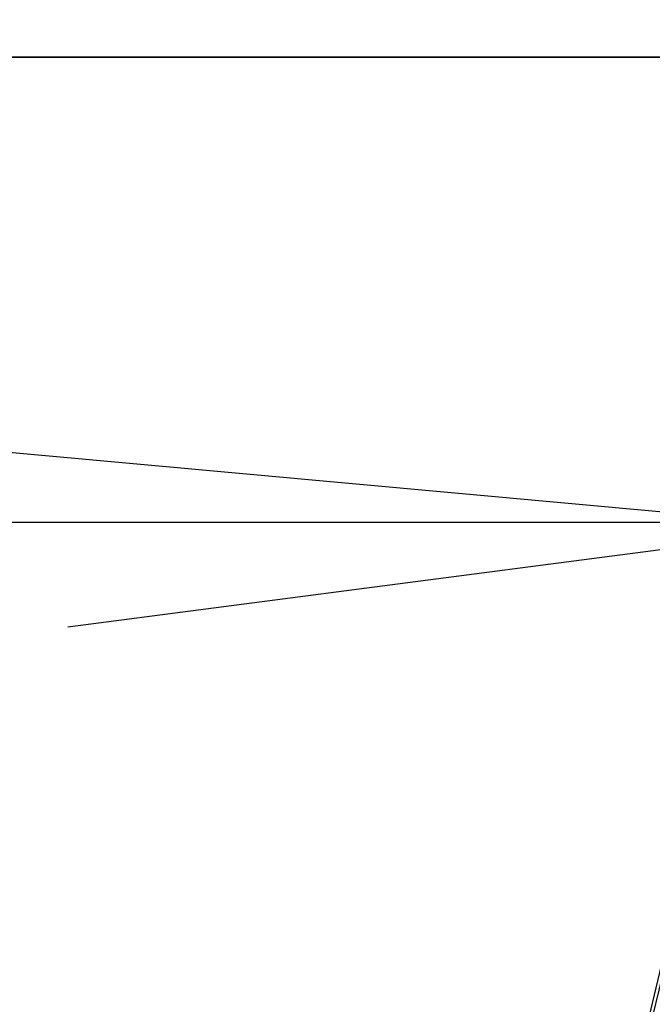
# Model space of a CAD drawing. Header units: feet. Extents: x -79 to 198, y -22 to 181.
# Tile 30 of 256: x 76.81 to 77.373, y 17.389 to 18.264. Entities that reach past the tile are written whole.
import ezdxf

# ---------------------------------------------------------------- set-up
doc = ezdxf.new("R2010")
doc.units = ezdxf.units.FT
doc.layers.add('A-LINEA', color=7, linetype='CONTINUOUS')
doc.layers.add('A-MURO-CONCRETO', color=8, linetype='CONTINUOUS')

msp = doc.modelspace()

# ---------------------------------------------------------------- linework, layer by layer
at = {"layer": 'A-LINEA'}
for points in [[(77.5733, 18.2311), (77.2267, 16.7778), (72.8533, 17.8178), (73.2, 19.2711), (77.5733, 18.2311)], [(77.5333, 18.0578), (77.4667, 17.8044), (76.8533, 17.7244)]]:
    msp.add_lwpolyline(points, dxfattribs=at)
at = {"layer": 'A-MURO-CONCRETO'}
for points in [[(73.2, 19.2711), (77.5733, 18.2311), (72.9467, 18.2311), (73.2, 19.2711), (73.2, 19.2711)], [(72.9467, 18.2311), (72.8533, 17.8178), (77.48, 17.8178), (72.9467, 18.2311)], [(72.9467, 18.2311), (77.5733, 18.2311), (77.48, 17.8178), (72.9467, 18.2311), (72.9467, 18.2311)], [(72.8533, 17.8178), (77.48, 17.8178), (77.2267, 16.7778), (72.8533, 17.8178), (72.8533, 17.8178)]]:
    msp.add_lwpolyline(points, dxfattribs=at)

doc.saveas('drawing.dxf')
